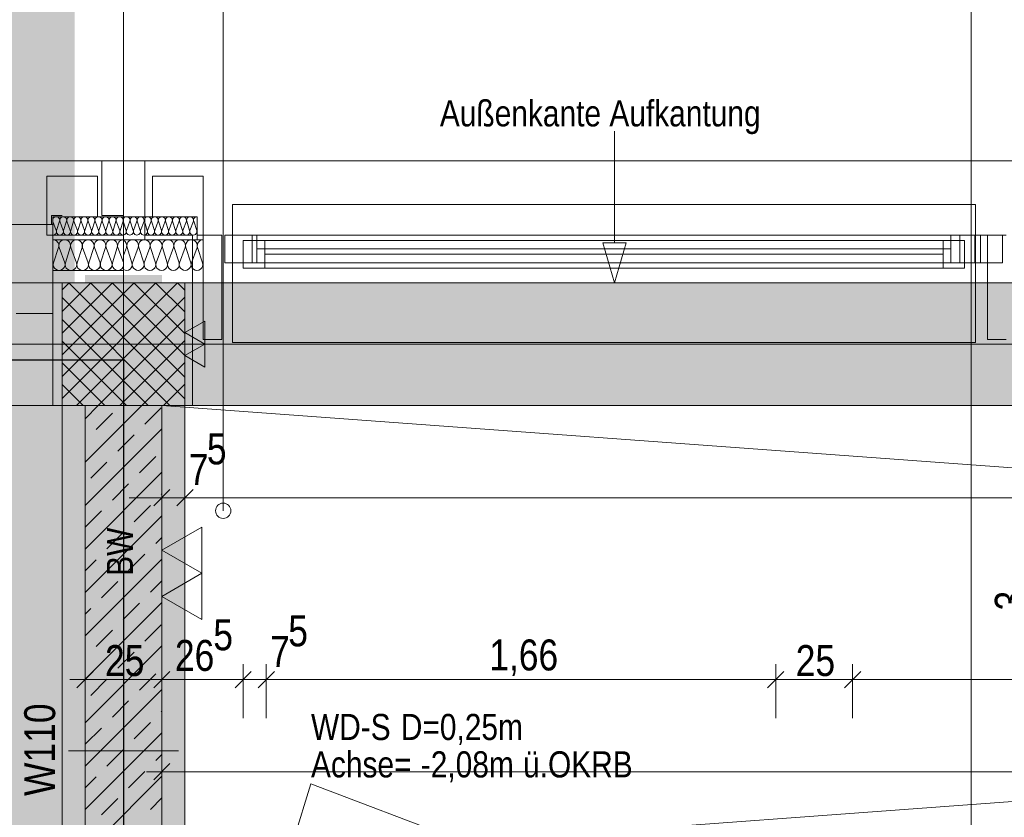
# Model space of a CAD drawing. Extents: x -620 to 300, y 62 to 1162.
# Tile 77 of 256: x -462 to -398, y 969 to 1021. Entities that reach past the tile are written whole.
import ezdxf
from ezdxf.lldxf.tags import DXFTag

# ---------------------------------------------------------------- set-up
doc = ezdxf.new("R2010")
doc.units = 0
doc.layers.get('0').update_dxf_attribs({"lineweight": 13})
for name, color, linetype, lineweight, true_color in [('30 -33 Aussenwände- 3 Aussenstützen', 7, 'Continuous', 50, 0x0000dd), ('30 -33 Aussenwände- 7 Fassade_ Elemente', 7, 'Continuous', 9, 0x00aacc), ('30 -34 Innenwände- 1 tragend', 7, 'Continuous', 13, 0xdd0806), ('30 -34 Innenwände- 11 Durchbruch', 4, 'Continuous', 9, 0x00ffff), ('30 -35 Decken- 1 Konstruktion-Träger- Stahlbeton', 7, 'Continuous', 13, 0x33aa00), ('70 -72 Beschriftung- 2 Beschriftung Bauteile', 7, 'Continuous', 9, 0x9999ff), ('70 -75 Raumstempel-2 Verweislinie', 7, 'Continuous', 9, 0xff6600), ('70 -76 Bemaßung- 2 Allgemein', 9, 'Continuous', 5, 0x808080), ('E_Leerrohr_Detailnummer', 1, 'Continuous', 25, 0xff0000), ('iwb_Layout BA_Markierung', 7, 'Continuous', 9, 0xbadcdc), ('iwb_Schraffur_BW', 7, 'Continuous', 13, 0x7400e8), ('iwb_Schraffur_Unterzug', 7, 'Continuous', 5, 0xffffcc), ('iwb_Sichtbeton', 2, 'Continuous', 50, 0xffff00), ('iwb_Sichtbeton-Shading', 2, 'Continuous', 50, 0xffff00)]:
    doc.layers.add(name, color=color, linetype=linetype, lineweight=lineweight, true_color=true_color)
for name, color, linetype, lineweight in [('70 -71 Achsen- 1 Gebäudeachsen', 7, 'STRICHPUNKT2-A06G94XR8I', 18), ('70 -75 Raumstempel- 3 Wandstempel', 7, 'Continuous', 50), ('Keine', 7, 'Continuous', 9), ('Keine-1', 7, 'Continuous', 15)]:
    doc.layers.add(name, color=color, linetype=linetype, lineweight=lineweight)
doc.styles.get("Standard").update_dxf_attribs({"font": 'ARIALN.TTF'})
tags = doc.linetypes.add('fein_strichliert-A06G94XS8I', pattern=[4, 1, -2, 1]).pattern_tags.tags
tags[8:9] = [DXFTag(74, 4), DXFTag(75, 0), DXFTag(340, '0'), DXFTag(46, 0.0), DXFTag(50, 0.0), DXFTag(44, 0.0), DXFTag(45, 0.0)]
tags[6:7] = [DXFTag(74, 4), DXFTag(75, 0), DXFTag(340, '0'), DXFTag(46, 0.0), DXFTag(50, 0.0), DXFTag(44, 0.0), DXFTag(45, 0.0)]
tags[4:5] = [DXFTag(74, 4), DXFTag(75, 0), DXFTag(340, '0'), DXFTag(46, 0.0), DXFTag(50, 0.0), DXFTag(44, 0.0), DXFTag(45, 0.0)]
tags = doc.linetypes.add('STRICHPUNKT2-A06G94XR8I', pattern=[12.7, 6.35, -3.175, 0, -3.175]).pattern_tags.tags
tags[10:11] = [DXFTag(74, 4), DXFTag(75, 0), DXFTag(340, '0'), DXFTag(46, 0.0), DXFTag(50, 0.0), DXFTag(44, 0.0), DXFTag(45, 0.0)]
tags[8:9] = [DXFTag(74, 4), DXFTag(75, 0), DXFTag(340, '0'), DXFTag(46, 0.0), DXFTag(50, 0.0), DXFTag(44, 0.0), DXFTag(45, 0.0)]
tags[6:7] = [DXFTag(74, 4), DXFTag(75, 0), DXFTag(340, '0'), DXFTag(46, 0.0), DXFTag(50, 0.0), DXFTag(44, 0.0), DXFTag(45, 0.0)]
tags[4:5] = [DXFTag(74, 4), DXFTag(75, 0), DXFTag(340, '0'), DXFTag(46, 0.0), DXFTag(50, 0.0), DXFTag(44, 0.0), DXFTag(45, 0.0)]

# ---------------------------------------------------------------- blocks, each defined once
blk = doc.blocks.new('Shading-A06G94VT8I', base_point=(-44.915, 989.453))
at = {"layer": 'iwb_Sichtbeton-Shading', "color": 51, "true_color": 0xffff7f}
for points in [[(-458.379, 995.453), (-457.779, 995.453), (-458.379, 838.453), (-457.779, 838.453)], [(-452.779, 838.453), (-453.379, 838.453), (-452.779, 995.453), (-453.379, 995.453)]]:
    blk.add_solid(points, dxfattribs=at)
blk = doc.blocks.new('Polygon-A06G94XJ8I')
at = {"color": 0, "linetype": 'ByBlock', "lineweight": -2, "ltscale": 0.13}
blk.add_solid([(-458.92, 86.609), (-538.631, 86.396), (-458.753, 1083.814), (-538.631, 1083.814)], dxfattribs=at)
blk = doc.blocks.new('Referenz-A06G94XT8I')
at = {"layer": '30 -33 Aussenwände- 3 Aussenstützen', "color": 0, "lineweight": -2}
for p, q in [((-459.58, 1002.995), (-459.121, 1003.453)), ((-459.58, 1001.581), (-457.707, 1003.453)), ((-459.58, 1000.166), (-456.293, 1003.453)), ((-459.58, 998.752), (-454.878, 1003.453)), ((-459.58, 997.338), (-453.464, 1003.453)), ((-459.58, 995.924), (-452.05, 1003.453)), ((-459.139, 1003.453), (-451.58, 995.894)), ((-457.725, 1003.453), (-451.58, 997.308)), ((-456.31, 1003.453), (-451.58, 998.723)), ((-454.896, 1003.453), (-451.58, 1000.137)), ((-453.482, 1003.453), (-451.58, 1001.551)), ((-452.068, 1003.453), (-451.58, 1002.965)), ((-459.58, 1002.48), (-452.553, 995.453)), ((-458.636, 995.453), (-451.58, 1002.51)), ((-459.58, 1001.066), (-453.967, 995.453)), ((-457.222, 995.453), (-451.58, 1001.095)), ((-455.58, 1000.453), (-455.58, 998.453)), ((-459.58, 999.652), (-455.381, 995.453)), ((-456.58, 999.453), (-454.58, 999.453)), ((-455.807, 995.453), (-451.58, 999.681)), ((-459.58, 998.237), (-456.796, 995.453)), ((-454.393, 995.453), (-451.58, 998.267)), ((-452.979, 995.453), (-451.58, 996.853)), ((-459.58, 996.823), (-458.21, 995.453))]:
    blk.add_line(p, q, dxfattribs=at)
at = {"layer": '30 -33 Aussenwände- 3 Aussenstützen', "color": 0, "linetype": 'Continuous', "lineweight": -2, "ltscale": 0.13}
for p, q in [((-451.58, 1003.453), (-459.58, 1003.453)), ((-459.58, 1003.453), (-459.58, 995.453)), ((-451.58, 995.453), (-451.58, 1003.453)), ((-459.58, 995.453), (-451.58, 995.453))]:
    blk.add_line(p, q, dxfattribs=at)
at = {"layer": '30 -33 Aussenwände- 7 Fassade_ Elemente', "color": 0, "linetype": 'Continuous', "lineweight": -2, "ltscale": 0.13}
for p, q in [((-538.631, 1011.393), (-456.98, 1011.393)), ((-456.98, 1011.393), (-456.98, 1007.833)), ((-291.98, 1011.393), (-454.18, 1011.393)), ((-454.18, 1006.254), (-454.18, 1011.393)), ((-454.18, 1011.393), (-454.18, 1006.553)), ((-457.28, 1010.393), (-460.58, 1010.393)), ((-460.58, 1010.393), (-460.58, 1006.553)), ((-457.28, 1007.753), (-457.28, 1010.393)), ((-453.679, 1007.753), (-453.679, 1010.393)), ((-453.679, 1010.393), (-450.379, 1010.393)), ((-450.379, 1010.393), (-450.379, 1006.553)), ((-459.58, 1007.833), (-460.26, 1007.833)), ((-460.26, 1007.833), (-460.26, 1007.253)), ((-460.18, 1007.753), (-457.28, 1007.753)), ((-460.18, 1006.553), (-460.18, 1007.753)), ((-460.18, 1006.553), (-460.18, 1007.753)), ((-460.18, 1007.753), (-455.58, 1007.753)), ((-456.98, 1007.833), (-455.58, 1007.833)), ((-455.58, 1006.254), (-455.58, 1007.753)), ((-455.58, 1007.753), (-450.779, 1007.753)), ((-450.779, 1007.753), (-453.679, 1007.753)), ((-450.779, 1007.753), (-450.779, 1006.254)), ((-450.779, 1006.553), (-450.779, 1007.753)), ((-460.18, 1007.253), (-463.48, 1007.253)), ((-459.961, 1006.853), (-460.18, 1007.446)), ((-460.18, 1001.453), (-460.18, 1007.253)), ((-459.938, 1006.853), (-459.745, 1007.453)), ((-459.723, 1007.453), (-459.501, 1006.853)), ((-459.478, 1006.853), (-459.286, 1007.453)), ((-459.263, 1007.453), (-459.041, 1006.853)), ((-459.019, 1006.853), (-458.826, 1007.453)), ((-458.803, 1007.453), (-458.582, 1006.853)), ((-458.559, 1006.853), (-458.366, 1007.453)), ((-458.344, 1007.453), (-458.122, 1006.853)), ((-458.1, 1006.853), (-457.907, 1007.453)), ((-457.884, 1007.453), (-457.662, 1006.853)), ((-457.64, 1006.853), (-457.447, 1007.453)), ((-457.425, 1007.453), (-457.203, 1006.853)), ((-457.18, 1006.853), (-456.987, 1007.453)), ((-456.965, 1007.453), (-456.743, 1006.853)), ((-456.721, 1006.853), (-456.528, 1007.453)), ((-456.505, 1007.453), (-456.283, 1006.853)), ((-456.261, 1006.853), (-456.068, 1007.453)), ((-456.046, 1007.453), (-455.824, 1006.853)), ((-455.801, 1006.853), (-455.609, 1007.453)), ((-455.58, 1007.398), (-455.405, 1006.853)), ((-455.382, 1006.853), (-455.16, 1007.453)), ((-455.138, 1007.453), (-454.945, 1006.853)), ((-454.923, 1006.853), (-454.701, 1007.453)), ((-454.678, 1007.453), (-454.485, 1006.853)), ((-454.463, 1006.853), (-454.241, 1007.453)), ((-454.219, 1007.453), (-454.026, 1006.853)), ((-454.003, 1006.853), (-453.781, 1007.453)), ((-453.759, 1007.453), (-453.566, 1006.853)), ((-453.544, 1006.853), (-453.322, 1007.453)), ((-453.299, 1007.453), (-453.106, 1006.853)), ((-453.084, 1006.853), (-452.862, 1007.453)), ((-452.84, 1007.453), (-452.647, 1006.853)), ((-452.624, 1006.853), (-452.403, 1007.453)), ((-452.38, 1007.453), (-452.187, 1006.853)), ((-452.165, 1006.853), (-451.943, 1007.453)), ((-451.92, 1007.453), (-451.728, 1006.853)), ((-451.705, 1006.853), (-451.483, 1007.453)), ((-451.461, 1007.453), (-451.268, 1006.853)), ((-451.245, 1006.853), (-451.024, 1007.453)), ((-451.001, 1007.453), (-450.808, 1006.853)), ((-460.58, 1006.553), (-460.18, 1006.553)), ((-460.18, 1006.553), (-460.18, 995.453)), ((-455.58, 1006.553), (-460.18, 1006.553)), ((-454.18, 1006.553), (-451.08, 1006.553)), ((-451.08, 1006.553), (-451.08, 995.453)), ((-450.379, 1006.553), (-450.779, 1006.553)), ((-450.379, 999.753), (-450.379, 1006.553)), ((-450.379, 1006.553), (-449.179, 1006.553)), ((-449.179, 1006.553), (-449.179, 999.753)), ((-448.986, 1006.553), (-447.185, 1006.553)), ((-448.986, 1004.753), (-448.986, 1006.553)), ((-448.986, 1006.553), (-399.753, 1006.553)), ((-448.986, 1004.753), (-448.986, 1006.553)), ((-447.185, 1006.553), (-447.185, 1004.753)), ((-401.08, 1006.553), (-399.28, 1006.553)), ((-401.08, 1004.753), (-401.08, 1006.553)), ((-400.107, 1006.553), (-398.306, 1006.553)), ((-400.107, 1004.753), (-400.107, 1006.553)), ((-399.753, 1006.553), (-399.753, 1004.753)), ((-399.28, 1006.553), (-398.08, 1006.553)), ((-399.28, 1006.553), (-399.28, 1004.753)), ((-399.28, 999.753), (-399.28, 1006.553)), ((-398.306, 1006.553), (-398.306, 1004.753)), ((-460.18, 1006.253), (-460.18, 1004.253)), ((-455.58, 1006.253), (-460.18, 1006.253)), ((-450.779, 1006.254), (-455.58, 1006.254)), ((-455.58, 1003.454), (-455.58, 1006.254)), ((-455.58, 1006.254), (-450.379, 1006.254)), ((-450.379, 1006.254), (-450.379, 1003.454)), ((-459.81, 1005.753), (-460.131, 1004.753)), ((-459.403, 1004.753), (-459.772, 1005.753)), ((-459.044, 1005.753), (-459.365, 1004.753)), ((-458.637, 1004.753), (-459.006, 1005.753)), ((-458.278, 1005.753), (-458.599, 1004.753)), ((-457.871, 1004.753), (-458.24, 1005.753)), ((-457.512, 1005.753), (-457.833, 1004.753)), ((-457.105, 1004.753), (-457.474, 1005.753)), ((-456.746, 1005.753), (-457.067, 1004.753)), ((-456.339, 1004.753), (-456.708, 1005.753)), ((-455.98, 1005.753), (-456.301, 1004.753)), ((-455.942, 1005.753), (-455.58, 1004.772)), ((-455.383, 1005.754), (-455.58, 1005.221)), ((-455.345, 1005.754), (-455.024, 1004.754)), ((-454.986, 1004.754), (-454.617, 1005.754)), ((-454.579, 1005.754), (-454.258, 1004.754)), ((-454.22, 1004.754), (-453.851, 1005.754)), ((-453.813, 1005.754), (-453.492, 1004.754)), ((-453.454, 1004.754), (-453.085, 1005.754)), ((-453.047, 1005.754), (-452.726, 1004.754)), ((-452.688, 1004.754), (-452.319, 1005.754)), ((-452.281, 1005.754), (-451.96, 1004.754)), ((-451.922, 1004.754), (-451.553, 1005.754)), ((-451.515, 1005.754), (-451.194, 1004.754)), ((-451.156, 1004.754), (-450.787, 1005.754)), ((-450.749, 1005.754), (-450.428, 1004.754)), ((-399.753, 1004.753), (-448.986, 1004.753)), ((-447.185, 1004.753), (-448.986, 1004.753)), ((-399.28, 1004.753), (-401.08, 1004.753)), ((-398.306, 1004.753), (-400.107, 1004.753)), ((-460.18, 1004.253), (-455.58, 1004.253)), ((-450.379, 1003.454), (-455.58, 1003.454)), ((-462.58, 1001.453), (-460.18, 1001.453)), ((-460.18, 1001.453), (-460.18, 995.453)), ((-455.58, 1000.453), (-455.58, 998.453)), ((-456.58, 999.453), (-454.58, 999.453)), ((-449.179, 999.753), (-450.379, 999.753)), ((-398.08, 999.753), (-399.28, 999.753)), ((-460.18, 995.453), (-538.631, 995.453)), ((-460.18, 995.453), (-462.58, 995.453)), ((-451.08, 995.453), (-295.08, 995.453))]:
    blk.add_line(p, q, dxfattribs=at)
at = {"layer": '30 -33 Aussenwände- 7 Fassade_ Elemente', "color": 0, "lineweight": -2}
for p, q in [((-448.48, 1006.553), (-448.48, 1008.553)), ((-448.48, 1008.553), (-400.08, 1008.553)), ((-400.08, 1008.553), (-400.08, 1006.553)), ((-448.48, 1006.553), (-446.88, 1006.553)), ((-448.48, 1004.753), (-448.48, 1006.553)), ((-446.88, 1006.553), (-401.68, 1006.553)), ((-446.88, 1006.553), (-446.88, 1004.753)), ((-400.08, 1006.553), (-401.68, 1006.553)), ((-401.68, 1004.753), (-401.68, 1006.553)), ((-400.08, 1004.753), (-400.08, 1006.553)), ((-447.78, 1006.203), (-446.38, 1006.203)), ((-447.78, 1004.403), (-447.78, 1006.203)), ((-446.38, 1006.203), (-402.18, 1006.203)), ((-446.38, 1006.203), (-446.38, 1004.403)), ((-402.18, 1004.403), (-402.18, 1006.203)), ((-402.18, 1006.203), (-400.78, 1006.203)), ((-400.78, 1006.203), (-400.78, 1004.403)), ((-401.68, 1005.653), (-446.88, 1005.653)), ((-446.38, 1005.303), (-402.18, 1005.303)), ((-448.48, 1004.753), (-448.48, 999.553)), ((-446.88, 1004.753), (-448.48, 1004.753)), ((-401.68, 1004.753), (-446.88, 1004.753)), ((-401.68, 1004.753), (-400.08, 1004.753)), ((-400.08, 999.553), (-400.08, 1004.753)), ((-446.38, 1004.403), (-447.78, 1004.403)), ((-402.18, 1004.403), (-446.38, 1004.403)), ((-400.78, 1004.403), (-402.18, 1004.403)), ((-448.48, 999.553), (-400.08, 999.553))]:
    blk.add_line(p, q, dxfattribs=at)
at = {"layer": '30 -33 Aussenwände- 7 Fassade_ Elemente', "color": 0, "linetype": 'Continuous', "lineweight": -2, "ltscale": 0.13}
for centre, major_axis, end_param in [((-459.964, 1007.524), (0.074, 0.217), 1.552305), ((-459.504, 1007.524), (0.219, -0.07), 3.765224), ((-459.504, 1007.524), (0.135, 0.186), 1.255075), ((-459.045, 1007.524), (0.219, -0.07), 3.765224), ((-459.045, 1007.524), (0.135, 0.186), 1.255075), ((-458.585, 1007.524), (0.219, -0.07), 3.765224), ((-458.125, 1007.524), (0.219, -0.07), 3.765224), ((-457.666, 1007.524), (0.219, -0.07), 3.765224), ((-457.206, 1007.524), (0.219, -0.07), 3.765224), ((-456.746, 1007.524), (0.219, -0.07), 3.765224), ((-456.287, 1007.524), (0.219, -0.07), 3.765224), ((-455.827, 1007.524), (0.219, -0.07), 3.765224), ((-455.379, 1007.524), (0.091, 0.211), 1.4728), ((-454.919, 1007.524), (0.135, 0.186), 1.254884), ((-454.46, 1007.524), (0.219, -0.07), 3.764652), ((-454.46, 1007.524), (0.135, 0.186), 1.254884), ((-454, 1007.524), (0.219, -0.07), 3.764652), ((-454, 1007.524), (0.135, 0.186), 1.254884), ((-453.54, 1007.524), (0.219, -0.07), 3.764652), ((-453.081, 1007.524), (0.219, -0.07), 3.764652), ((-452.621, 1007.524), (0.219, -0.07), 3.764652), ((-452.161, 1007.524), (0.219, -0.07), 3.764652), ((-451.702, 1007.524), (0.219, -0.07), 3.764652), ((-451.242, 1007.524), (0.219, -0.07), 3.764652), ((-450.783, 1007.524), (0.003, 0.23), 1.896254), ((-459.964, 1007.524), (0.219, -0.07), 1.552305), ((-459.504, 1007.524), (-0.135, 0.186), 1.255075), ((-459.504, 1007.524), (0.219, -0.07), 1.255075), ((-459.045, 1007.524), (-0.135, 0.186), 1.255075), ((-459.045, 1007.524), (0.219, -0.07), 1.255075), ((-455.379, 1007.524), (0.219, -0.07), 1.4728), ((-454.919, 1007.524), (-0.135, 0.186), 1.254884), ((-454.919, 1007.524), (0.219, -0.07), 1.254884), ((-454.46, 1007.524), (-0.135, 0.186), 1.254884), ((-454.46, 1007.524), (0.219, -0.07), 1.254884), ((-454, 1007.524), (-0.135, 0.186), 1.254884), ((-454, 1007.524), (0.219, -0.07), 1.254884), ((-460.179, 1006.783), (0, -0.23), 1.884423), ((-459.719, 1006.783), (-0.219, 0.07), 1.254884), ((-459.719, 1006.783), (-0.135, -0.186), 1.254884), ((-459.719, 1006.783), (0.135, -0.186), 1.254884), ((-459.26, 1006.783), (-0.219, 0.07), 1.254884), ((-459.26, 1006.783), (-0.219, 0.07), 3.764652), ((-459.26, 1006.783), (-0.135, -0.186), 1.254884), ((-459.26, 1006.783), (0.135, -0.186), 1.254884), ((-458.8, 1006.783), (-0.219, 0.07), 1.254884), ((-458.8, 1006.783), (-0.219, 0.07), 3.764652), ((-458.8, 1006.783), (-0.135, -0.186), 1.254884), ((-458.8, 1006.783), (0.135, -0.186), 1.254884), ((-458.341, 1006.783), (-0.219, 0.07), 3.764652), ((-457.881, 1006.783), (-0.219, 0.07), 3.764652), ((-457.421, 1006.783), (-0.219, 0.07), 3.764652), ((-456.962, 1006.783), (-0.219, 0.07), 3.764652), ((-456.502, 1006.783), (-0.219, 0.07), 3.764652), ((-456.042, 1006.783), (-0.219, 0.07), 3.764652), ((-455.583, 1006.783), (-0.219, 0.07), 1.896254), ((-455.623, 1006.783), (0.044, -0.225), 1.691472), ((-455.164, 1006.783), (-0.219, 0.07), 1.255075), ((-455.164, 1006.783), (-0.135, -0.186), 1.255075), ((-455.164, 1006.783), (0.135, -0.186), 1.255075), ((-454.704, 1006.783), (-0.219, 0.07), 3.765224), ((-454.704, 1006.783), (-0.219, 0.07), 1.255075), ((-454.704, 1006.783), (-0.135, -0.186), 1.255075), ((-454.704, 1006.783), (0.135, -0.186), 1.255075), ((-454.244, 1006.783), (-0.219, 0.07), 3.765224), ((-454.244, 1006.783), (-0.219, 0.07), 1.255075), ((-454.244, 1006.783), (-0.135, -0.186), 1.255075), ((-454.244, 1006.783), (0.135, -0.186), 1.255075), ((-453.785, 1006.783), (-0.219, 0.07), 3.765224), ((-453.325, 1006.783), (-0.219, 0.07), 3.765224), ((-452.865, 1006.783), (-0.219, 0.07), 3.765224), ((-452.406, 1006.783), (-0.219, 0.07), 3.765224), ((-451.946, 1006.783), (-0.219, 0.07), 3.765224), ((-451.487, 1006.783), (-0.219, 0.07), 3.765224), ((-451.027, 1006.783), (-0.219, 0.07), 3.765224), ((-460.174, 1005.871), (0.364, -0.117), 1.896254), ((-459.408, 1005.871), (0.364, -0.117), 3.764652), ((-458.642, 1005.871), (0.364, -0.117), 3.764652), ((-457.876, 1005.871), (0.364, -0.117), 3.764652), ((-457.876, 1005.871), (-0.225, 0.31), 1.254884), ((-457.876, 1005.871), (0.225, 0.31), 1.254884), ((-457.876, 1005.871), (0.364, -0.117), 1.254884), ((-457.11, 1005.871), (0.364, -0.117), 3.764652), ((-457.11, 1005.871), (-0.225, 0.31), 1.254884), ((-457.11, 1005.871), (0.225, 0.31), 1.254884), ((-457.11, 1005.871), (0.364, -0.117), 1.254884), ((-456.344, 1005.871), (-0.225, 0.31), 1.254884), ((-456.344, 1005.871), (0.225, 0.31), 1.254884), ((-456.344, 1005.871), (0.364, -0.117), 1.254884), ((-455.578, 1005.871), (-0.002, 0.383), 1.878013), ((-455.747, 1005.871), (0.364, -0.117), 1.429277), ((-454.981, 1005.871), (-0.225, 0.31), 1.254884), ((-454.981, 1005.871), (0.225, 0.31), 1.254884), ((-454.981, 1005.871), (0.364, -0.117), 1.254884), ((-454.215, 1005.871), (0.364, -0.117), 3.764652), ((-454.215, 1005.871), (-0.225, 0.31), 1.254884), ((-454.215, 1005.871), (0.225, 0.31), 1.254884), ((-454.215, 1005.871), (0.364, -0.117), 1.254884), ((-453.449, 1005.871), (0.364, -0.117), 3.764652), ((-453.449, 1005.871), (-0.225, 0.31), 1.254884), ((-453.449, 1005.871), (0.225, 0.31), 1.254884), ((-453.449, 1005.871), (0.364, -0.117), 1.254884), ((-452.683, 1005.871), (0.364, -0.117), 3.764652), ((-451.917, 1005.871), (0.364, -0.117), 3.764652), ((-451.151, 1005.871), (0.364, -0.117), 3.764652), ((-450.385, 1005.871), (0.005, 0.383), 1.896254), ((-459.767, 1004.636), (-0.364, 0.117), 3.765224), ((-459.001, 1004.636), (-0.364, 0.117), 3.765224), ((-458.235, 1004.636), (-0.364, 0.117), 3.765224), ((-457.469, 1004.636), (-0.364, 0.117), 1.255075), ((-457.469, 1004.636), (-0.364, 0.117), 3.765224), ((-457.469, 1004.636), (0.225, -0.31), 1.255075), ((-456.703, 1004.636), (-0.364, 0.117), 1.255075), ((-456.703, 1004.636), (-0.364, 0.117), 3.765224), ((-456.703, 1004.636), (0.225, -0.31), 1.255075), ((-455.937, 1004.636), (-0.364, 0.117), 1.543158), ((-455.388, 1004.636), (-0.191, -0.331), 2.406232), ((-454.622, 1004.636), (-0.364, 0.117), 1.255075), ((-454.622, 1004.636), (-0.364, 0.117), 3.765224), ((-454.622, 1004.636), (0.225, -0.31), 1.255075), ((-453.856, 1004.636), (-0.364, 0.117), 1.255075), ((-453.856, 1004.636), (-0.364, 0.117), 3.765224), ((-453.856, 1004.636), (0.225, -0.31), 1.255075), ((-453.09, 1004.636), (-0.364, 0.117), 3.765224), ((-452.324, 1004.636), (-0.364, 0.117), 3.765224), ((-451.558, 1004.636), (-0.364, 0.117), 3.765224), ((-450.792, 1004.636), (-0.364, 0.117), 3.765224), ((-457.469, 1004.636), (-0.225, -0.31), 1.255075), ((-456.703, 1004.636), (-0.225, -0.31), 1.255075), ((-455.937, 1004.636), (-0.127, -0.361), 1.543158), ((-454.622, 1004.636), (-0.225, -0.31), 1.255075), ((-453.856, 1004.636), (-0.225, -0.31), 1.255075)]:
    blk.add_ellipse(centre, major_axis=major_axis, ratio=1, start_param=0, end_param=end_param, dxfattribs=at)
at = {"layer": '30 -34 Innenwände- 1 tragend', "color": 0, "linetype": 'Continuous', "lineweight": -2, "ltscale": 0.13}
for p, q in [((-458.08, 995.453), (-453.08, 995.453)), ((-458.08, 995.453), (-458.08, 838.453)), ((-453.08, 995.453), (-453.08, 965.603))]:
    blk.add_line(p, q, dxfattribs=at)
at = {"layer": '30 -34 Innenwände- 1 tragend', "color": 0, "lineweight": -2}
for p, q in [((-458.08, 995.453), (-458.08, 838.453)), ((-458.08, 994.595), (-457.221, 995.453)), ((-458.08, 991.767), (-454.393, 995.453)), ((-458.08, 994.595), (-457.221, 995.453)), ((-458.08, 991.767), (-454.393, 995.453)), ((-457.362, 993.899), (-456.301, 994.959)), ((-457.362, 993.899), (-456.301, 994.959)), ((-454.18, 994.252), (-453.119, 995.313)), ((-454.18, 994.252), (-453.119, 995.313)), ((-453.08, 995.453), (-453.08, 838.453)), ((-458.08, 988.938), (-453.08, 993.938)), ((-458.08, 988.938), (-453.08, 993.938)), ((-458.08, 993.181), (-458.069, 993.191)), ((-458.08, 993.181), (-458.069, 993.191)), ((-455.948, 992.484), (-454.887, 993.545)), ((-455.948, 992.484), (-454.887, 993.545)), ((-457.716, 990.717), (-456.655, 991.777)), ((-457.716, 990.717), (-456.655, 991.777)), ((-454.534, 991.07), (-453.473, 992.131)), ((-454.534, 991.07), (-453.473, 992.131)), ((-458.08, 986.11), (-453.08, 991.11)), ((-458.08, 986.11), (-453.08, 991.11)), ((-456.301, 989.302), (-455.241, 990.363)), ((-456.301, 989.302), (-455.241, 990.363)), ((-453.119, 989.656), (-453.08, 989.696)), ((-453.119, 989.656), (-453.08, 989.696)), ((-458.069, 987.535), (-457.009, 988.595)), ((-458.069, 987.535), (-457.009, 988.595)), ((-454.887, 987.888), (-453.827, 988.949)), ((-454.887, 987.888), (-453.827, 988.949)), ((-458.08, 983.282), (-453.08, 988.282)), ((-458.08, 983.282), (-453.08, 988.282)), ((-456.655, 986.12), (-455.594, 987.181)), ((-456.655, 986.12), (-455.594, 987.181)), ((-453.473, 986.474), (-453.08, 986.867)), ((-453.473, 986.474), (-453.08, 986.867)), ((-458.08, 980.453), (-453.08, 985.453)), ((-458.08, 980.453), (-453.08, 985.453)), ((-458.08, 984.696), (-457.362, 985.413)), ((-458.08, 984.696), (-457.362, 985.413)), ((-455.241, 984.706), (-454.18, 985.767)), ((-455.241, 984.706), (-454.18, 985.767)), ((-453.827, 983.292), (-453.08, 984.039)), ((-453.827, 983.292), (-453.08, 984.039)), ((-457.009, 982.938), (-455.948, 983.999)), ((-457.009, 982.938), (-455.948, 983.999)), ((-458.08, 977.625), (-453.08, 982.625)), ((-458.08, 977.625), (-453.08, 982.625)), ((-458.08, 981.867), (-457.716, 982.231)), ((-458.08, 981.867), (-457.716, 982.231)), ((-455.594, 981.524), (-454.534, 982.585)), ((-455.594, 981.524), (-454.534, 982.585)), ((-457.362, 979.756), (-456.301, 980.817)), ((-457.362, 979.756), (-456.301, 980.817)), ((-454.18, 980.11), (-453.119, 981.171)), ((-454.18, 980.11), (-453.119, 981.171)), ((-458.08, 974.796), (-453.08, 979.796)), ((-458.08, 974.796), (-453.08, 979.796)), ((-458.08, 979.039), (-458.069, 979.049)), ((-458.08, 979.039), (-458.069, 979.049)), ((-455.948, 978.342), (-454.887, 979.403)), ((-455.948, 978.342), (-454.887, 979.403)), ((-457.716, 976.574), (-456.655, 977.635)), ((-457.716, 976.574), (-456.655, 977.635)), ((-454.534, 976.928), (-453.473, 977.989)), ((-454.534, 976.928), (-453.473, 977.989)), ((-458.08, 971.968), (-453.08, 976.968)), ((-458.08, 971.968), (-453.08, 976.968)), ((-456.301, 975.16), (-455.241, 976.221)), ((-456.301, 975.16), (-455.241, 976.221)), ((-453.119, 975.514), (-453.08, 975.554)), ((-453.119, 975.514), (-453.08, 975.554)), ((-458.069, 973.392), (-457.009, 974.453)), ((-458.069, 973.392), (-457.009, 974.453)), ((-454.887, 973.746), (-453.827, 974.807)), ((-454.887, 973.746), (-453.827, 974.807)), ((-458.08, 969.139), (-453.08, 974.139)), ((-458.08, 969.139), (-453.08, 974.139)), ((-456.655, 971.978), (-455.594, 973.039)), ((-456.655, 971.978), (-455.594, 973.039)), ((-453.473, 972.332), (-453.08, 972.725)), ((-453.473, 972.332), (-453.08, 972.725)), ((-458.08, 966.311), (-453.08, 971.311)), ((-458.08, 966.311), (-453.08, 971.311)), ((-458.08, 970.554), (-457.362, 971.271)), ((-458.08, 970.554), (-457.362, 971.271)), ((-455.241, 970.564), (-454.18, 971.625)), ((-455.241, 970.564), (-454.18, 971.625)), ((-457.009, 968.796), (-455.948, 969.857)), ((-457.009, 968.796), (-455.948, 969.857)), ((-453.827, 969.15), (-453.08, 969.897)), ((-453.827, 969.15), (-453.08, 969.897))]:
    blk.add_line(p, q, dxfattribs=at)
at = {"layer": '30 -34 Innenwände- 11 Durchbruch', "color": 0, "linetype": 'Continuous', "lineweight": -2, "ltscale": 0.13}
for p, q in [((-443.362, 970.809), (-444.98, 965.603)), ((-429.58, 965.603), (-443.362, 970.809))]:
    blk.add_line(p, q, dxfattribs=at)
at = {"layer": '30 -35 Decken- 1 Konstruktion-Träger- Stahlbeton', "color": 0, "linetype": 'fein_strichliert-A06G94XS8I', "lineweight": -2, "ltscale": 0.13}
for p, q in [((35.42, 1003.453), (-538.631, 1003.453)), ((35.42, 995.453), (-538.631, 995.453))]:
    blk.add_line(p, q, dxfattribs=at)
at = {"layer": '30 -35 Decken- 1 Konstruktion-Träger- Stahlbeton', "color": 0, "lineweight": -2}
for p, q in [((-459.58, 778.453), (-459.58, 995.453)), ((-459.58, 995.453), (-451.58, 995.453)), ((-451.58, 778.453), (-451.58, 995.453))]:
    blk.add_line(p, q, dxfattribs=at)
at = {"layer": '70 -71 Achsen- 1 Gebäudeachsen', "color": 0, "linetype": 'STRICHPUNKT2-A06G94XR8I', "lineweight": -2, "ltscale": 0.13}
for p, q in [((-455.58, 1084.393), (-455.58, 84.953)), ((-538.631, 999.453), (76.501, 999.453))]:
    blk.add_line(p, q, dxfattribs=at)
at = {"layer": '70 -72 Beschriftung- 2 Beschriftung Bauteile', "color": 0, "linetype": 'Continuous', "lineweight": -2, "ltscale": 0.13}
blk.add_line((-423.589, 1006.052), (-423.589, 1013.332), dxfattribs=at)
at = {"layer": '70 -72 Beschriftung- 2 Beschriftung Bauteile', "color": 0, "lineweight": -2}
for p, q in [((-423.589, 1003.453), (-424.339, 1006.052)), ((-424.339, 1006.052), (-422.839, 1006.052)), ((-422.839, 1006.052), (-423.589, 1003.453)), ((-451.58, 1000.203), (-450.281, 1000.953)), ((-450.281, 1000.953), (-450.281, 999.453)), ((-450.281, 999.453), (-451.58, 1000.203)), ((-451.58, 998.703), (-450.281, 999.453)), ((-450.281, 999.453), (-450.281, 997.953)), ((-450.281, 997.953), (-451.58, 998.703)), ((-450.482, 987.528), (-453.08, 986.028)), ((-450.482, 984.528), (-450.482, 987.528)), ((-453.08, 986.028), (-450.482, 984.528)), ((-450.482, 984.528), (-453.08, 983.028)), ((-450.482, 981.528), (-450.482, 984.528)), ((-453.08, 983.028), (-450.482, 981.528))]:
    blk.add_line(p, q, dxfattribs=at)
for points in [[(-450.281, 999.453), (-451.58, 1000.203), (-450.281, 1000.953)], [(-450.281, 997.953), (-451.58, 998.703), (-450.281, 999.453)]]:
    blk.add_solid(points, dxfattribs=at)
at = {"layer": '70 -75 Raumstempel-2 Verweislinie', "color": 0, "linetype": 'Continuous', "lineweight": -2, "ltscale": 0.13}
for p, q in [((-449.081, 1104.393), (-449.081, 988.603)), ((-400.347, 1104.393), (-400.347, 956.185))]:
    blk.add_line(p, q, dxfattribs=at)
at = {"layer": '70 -75 Raumstempel-2 Verweislinie', "color": 0, "linetype": 'ByBlock', "lineweight": -2, "ltscale": 0.13}
blk.add_circle((-449.081, 988.603), 0.5, dxfattribs=at)
at = {"layer": '70 -76 Bemaßung- 2 Allgemein', "color": 0, "linetype": 'Continuous', "lineweight": -2, "ltscale": 0.13}
for p, q in [((-453.08, 991.953), (-453.08, 988.453)), ((-451.58, 991.953), (-451.58, 988.453)), ((-451.58, 991.953), (-451.58, 988.453)), ((-452.549, 989.984), (-453.61, 988.923)), ((-452.11, 988.923), (-451.049, 989.984)), ((-452.11, 988.923), (-451.049, 989.984)), ((-454.14, 989.453), (-455.2, 989.453)), ((-452.08, 989.453), (-454.14, 989.453)), ((-451.58, 989.453), (-453.08, 989.453)), ((-452.58, 989.453), (-450.519, 989.453)), ((-452.58, 989.453), (-450.519, 989.453)), ((-130.64, 989.453), (-450.519, 989.453)), ((-450.519, 989.453), (-449.459, 989.453)), ((-458.08, 979.684), (-458.08, 978.603)), ((-453.08, 975.103), (-453.08, 978.603)), ((-453.08, 975.103), (-453.08, 978.603)), ((-447.78, 975.103), (-447.78, 978.603)), ((-447.78, 975.103), (-447.78, 978.603)), ((-446.28, 975.103), (-446.28, 978.603)), ((-446.28, 975.103), (-446.28, 978.603)), ((-413.08, 975.103), (-413.08, 978.603)), ((-413.08, 975.103), (-413.08, 978.603)), ((-408.08, 975.103), (-408.08, 978.603)), ((-408.08, 975.103), (-408.08, 978.603)), ((-459.08, 977.603), (-457.019, 977.603)), ((-458.61, 977.073), (-457.549, 978.134)), ((-454.14, 977.603), (-457.019, 977.603)), ((-452.08, 977.603), (-454.14, 977.603)), ((-454.08, 977.603), (-452.019, 977.603)), ((-453.61, 977.073), (-452.549, 978.134)), ((-452.549, 978.134), (-453.61, 977.073)), ((-448.84, 977.603), (-452.019, 977.603)), ((-448.84, 977.603), (-449.9, 977.603)), ((-446.78, 977.603), (-448.84, 977.603)), ((-446.78, 977.603), (-448.84, 977.603)), ((-447.249, 978.134), (-448.31, 977.073)), ((-447.249, 978.134), (-448.31, 977.073)), ((-446.28, 977.603), (-447.78, 977.603)), ((-447.28, 977.603), (-445.219, 977.603)), ((-447.28, 977.603), (-445.219, 977.603)), ((-446.81, 977.073), (-445.749, 978.134)), ((-446.81, 977.073), (-445.749, 978.134)), ((-445.219, 977.603), (-444.159, 977.603)), ((-414.14, 977.603), (-445.219, 977.603)), ((-412.08, 977.603), (-414.14, 977.603)), ((-414.08, 977.603), (-412.019, 977.603)), ((-412.549, 978.134), (-413.61, 977.073)), ((-413.61, 977.073), (-412.549, 978.134)), ((-409.14, 977.603), (-412.019, 977.603)), ((-407.08, 977.603), (-409.14, 977.603)), ((-409.08, 977.603), (-407.019, 977.603)), ((-408.61, 977.073), (-407.549, 978.134)), ((-407.549, 978.134), (-408.61, 977.073)), ((-284.74, 977.603), (-407.019, 977.603)), ((-453.08, 969.103), (-453.08, 972.603)), ((-453.61, 971.073), (-452.549, 972.134)), ((-454.08, 971.603), (-452.019, 971.603)), ((-267.74, 971.603), (-452.019, 971.603))]:
    blk.add_line(p, q, dxfattribs=at)
at = {"layer": 'Keine', "color": 0, "linetype": 'fein_strichliert-A06G94XS8I', "lineweight": -2, "ltscale": 0.13}
for p, q in [((-453.08, 965.603), (-45.58, 995.453)), ((-45.58, 965.603), (-453.08, 995.453))]:
    blk.add_line(p, q, dxfattribs=at)
at = {"layer": 'Keine', "color": 0, "lineweight": -2}
blk.add_line((-459.164, 972.97), (-451.995, 972.97), dxfattribs=at)
at = {"layer": 'Keine-1', "color": 0, "linetype": 'fein_strichliert-A06G94XS8I', "lineweight": -2, "ltscale": 0.13}
blk.add_line((-538.631, 1011.393), (76.501, 1011.393), dxfattribs=at)
at = {"layer": '30 -34 Innenwände- 11 Durchbruch', "color": 0, "linetype": 'Continuous', "lineweight": -2, "ltscale": 0.13, "char_height": 1.7, "attachment_point": 1}
for s, insert in [('{\\fArial Narrow;WD-S}', (-443.362, 975.373)), ('{\\fArial Narrow;D=0,25m}', (-437.51, 975.373)), ('{\\fArial Narrow;Achse=}', (-443.362, 972.937)), ('{\\fArial Narrow;-2,08m}', (-436.208, 972.937)), ('{\\fArial Narrow;ü.OKRB}', (-429.545, 972.937))]:
    blk.add_mtext(s, dxfattribs=dict(at, insert=insert))
at = {"layer": '70 -72 Beschriftung- 2 Beschriftung Bauteile', "color": 0, "linetype": 'Continuous', "lineweight": -2, "ltscale": 0.13, "insert": (-434.966, 1015.334), "char_height": 1.7, "attachment_point": 1}
blk.add_mtext('{\\fArial Narrow;Außenkante Aufkantung}', dxfattribs=at)
at = {"layer": '70 -75 Raumstempel- 3 Wandstempel', "color": 0, "linetype": 'Continuous', "lineweight": -2, "ltscale": 0.13, "attachment_point": 1, "rotation": 90}
for s, insert, char_height in [('{\\fArial Narrow;BW}', (-456.662, 984.364), 1.7), ('{\\fArial Narrow;W110}', (-462.043, 970.028), 2.01377)]:
    blk.add_mtext(s, dxfattribs=dict(at, insert=insert, char_height=char_height))
at = {"layer": '70 -76 Bemaßung- 2 Allgemein', "color": 0, "linetype": 'Continuous', "lineweight": -2, "ltscale": 0.13, "char_height": 2.01377, "attachment_point": 1}
for s, insert in [('{\\fArial Narrow;5}', (-450.143, 993.638)), ('{\\fArial Narrow;7}', (-451.321, 992.296)), ('{\\fArial Narrow;5}', (-449.726, 981.532)), ('{\\fArial Narrow;5}', (-444.843, 981.788)), ('{\\fArial Narrow;26}', (-452.227, 980.189)), ('{\\fArial Narrow;7}', (-446.021, 980.446)), ('{\\fArial Narrow;1,66}', (-431.748, 980.219)), ('{\\fArial Narrow;25}', (-456.782, 979.854)), ('{\\fArial Narrow;25}', (-411.782, 979.854))]:
    blk.add_mtext(s, dxfattribs=dict(at, insert=insert))
at = {"layer": '70 -76 Bemaßung- 2 Allgemein', "color": 0, "linetype": 'Continuous', "lineweight": -2, "ltscale": 0.13, "insert": (-398.812, 982.11), "char_height": 2.01377, "attachment_point": 1, "rotation": 90}
blk.add_mtext('{\\fArial Narrow;3}', dxfattribs=at)
blk = doc.blocks.new('Referenz-A06G94XV8I')
at = {"layer": 'iwb_Schraffur_BW', "linetype": 'Continuous', "ltscale": 0.13}
blk.add_solid([(-458.079, 830.453), (-458.079, 1003.953), (-453.079, 830.453), (-453.079, 1003.953)], dxfattribs=at)
at = {"layer": 'iwb_Schraffur_Unterzug', "linetype": 'Continuous', "ltscale": 0.13}
for points in [[(-538.631, 1003.453), (76.501, 1003.453), (76.501, 1002.926)], [(-538.631, 1003.453), (76.501, 1002.926), (-538.631, 1002.222)], [(-538.631, 1002.222), (76.501, 1002.926), (76.501, 995.981)], [(-538.631, 1002.222), (76.501, 995.981), (-538.631, 996.684)], [(-538.631, 996.684), (76.501, 995.981), (76.501, 995.453)], [(-538.631, 996.684), (76.501, 995.453), (-538.631, 995.453)], [(-459.579, 838.455), (-459.579, 995.453), (-451.579, 838.455), (-451.579, 995.453)]]:
    blk.add_solid(points, dxfattribs=at)
at = {"layer": 'iwb_Sichtbeton', "linetype": 'Continuous', "ltscale": 0.5}
for points in [[(-458.379, 995.453), (-457.779, 995.453), (-458.379, 838.453), (-457.779, 838.453)], [(-452.779, 838.453), (-453.379, 838.453), (-452.779, 995.453), (-453.379, 995.453)]]:
    blk.add_solid(points, dxfattribs=at)
blk = doc.blocks.new('Polygon-A06G94YD8I')
at = {"color": 0, "linetype": 'ByBlock', "lineweight": -2, "ltscale": 0.25}
for p, q in [((-476.485, 998.422), (-455.579, 998.422)), ((-455.579, 998.422), (-455.579, 867.836))]:
    blk.add_line(p, q, dxfattribs=at)

msp = doc.modelspace()

# ---------------------------------------------------------------- block references
at = {"color": 8, "lineweight": 13, "ltscale": 0.13, "true_color": 0x808080}
msp.add_blockref('Referenz-A06G94XT8I', (0, 0), dxfattribs=at)
at = {"color": 8, "lineweight": 25, "ltscale": 0.25, "true_color": 0x808080}
msp.add_blockref('Referenz-A06G94XV8I', (0, 0), dxfattribs=at)
msp.add_blockref('Shading-A06G94VT8I', (-44.915, 989.453))
at = {"layer": 'E_Leerrohr_Detailnummer', "ltscale": 0.25}
msp.add_blockref('Polygon-A06G94YD8I', (0, 0), dxfattribs=at)
at = {"layer": 'iwb_Layout BA_Markierung', "ltscale": 0.13}
msp.add_blockref('Polygon-A06G94XJ8I', (0, 0), dxfattribs=at)

doc.saveas('drawing.dxf')
